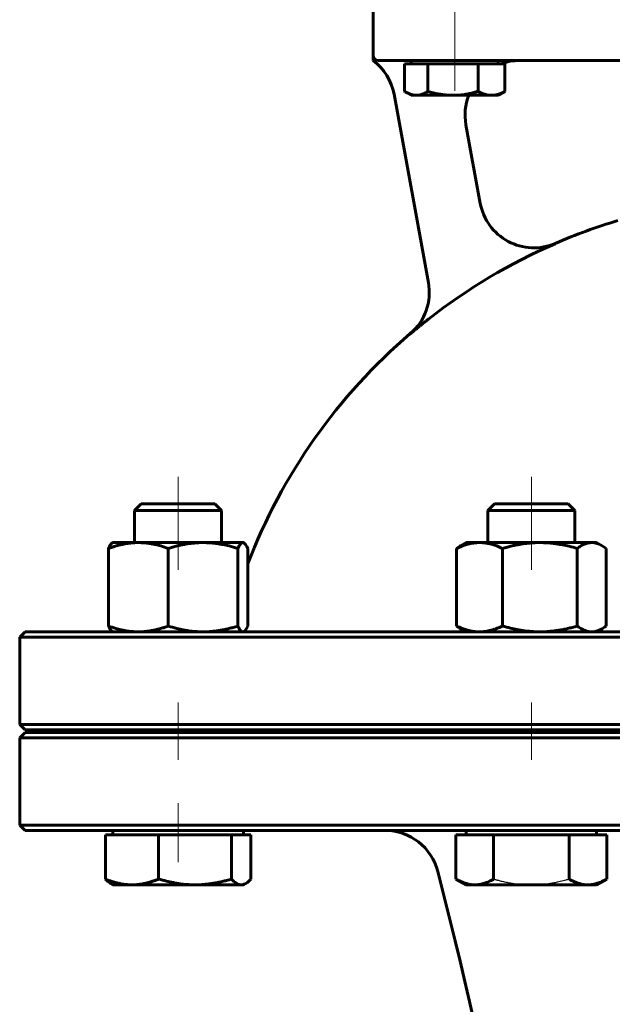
# Model space of a CAD drawing. Header units: millimetres. Extents: x 0 to 594, y 0 to 420.
# Tile 6 of 21: x 123 to 166, y 229 to 301. Entities that reach past the tile are written whole.
import ezdxf

# ---------------------------------------------------------------- set-up
doc = ezdxf.new("R2010")
doc.units = ezdxf.units.MM
for name, pattern in [('K5LT-1', [0]), ('K5LT_AXLED', [19.5, 15, -1.5, 1.5, -1.5]), ('K5LT_BASIC', [0])]:
    doc.linetypes.add(name, pattern=pattern)
doc.layers.add('Системный слой (1)', color=251, linetype='Continuous', true_color=0x6c6c6c)

# ---------------------------------------------------------------- blocks, each defined once
blk = doc.blocks.new('U0')
at = {"layer": 'Системный слой (1)', "color": 143, "linetype": 'K5LT_BASIC', "lineweight": 60, "true_color": 0x33acca}
blk.add_line((178.805, 256.162), (123.205, 256.162), dxfattribs=at)
blk = doc.blocks.new('U9')
at = {"layer": 'Системный слой (1)', "color": 143, "linetype": 'K5LT_BASIC', "lineweight": 60, "true_color": 0x33acca}
blk.add_line((178.805, 248.762), (123.205, 248.762), dxfattribs=at)
blk = doc.blocks.new('U16')
at = {"layer": 'Системный слой (1)', "color": 143, "linetype": 'K5LT_BASIC', "lineweight": 60, "true_color": 0x33acca}
blk.add_line((123.205, 241.562), (178.805, 241.562), dxfattribs=at)
blk = doc.blocks.new('U19')
at = {"layer": 'Системный слой (1)', "color": 143, "linetype": 'K5LT_BASIC', "lineweight": 60, "true_color": 0x33acca}
blk.add_line((123.205, 248.962), (178.805, 248.962), dxfattribs=at)
blk = doc.blocks.new('U24')
at = {"layer": 'Системный слой (1)', "color": 143, "linetype": 'K5LT_BASIC', "lineweight": 60, "true_color": 0x33acca}
for start, end in [(106.60143, 113.29474), (66.70526, 73.39857), (130.49686, 159.04859), (20.93284, 49.50314)]:
    blk.add_arc((178.805, 246.143), 42, start, end, dxfattribs=at)
blk = doc.blocks.new('U25')
at = {"layer": 'Системный слой (1)', "color": 143, "linetype": 'K5LT_BASIC', "lineweight": 60, "true_color": 0x33acca}
for start, end in [(90, 109.95012), (158.90042, 190.3559)]:
    blk.add_arc((159.56, 294.162), 4, start, end, dxfattribs=at)
blk = doc.blocks.new('U27')
at = {"layer": 'Системный слой (1)', "color": 143, "linetype": 'K5LT_BASIC', "lineweight": 60, "true_color": 0x33acca}
for p, q in [((151.113, 295.888), (151.14, 295.871)), ((151.14, 295.871), (151.167, 295.855)), ((151.167, 295.855), (151.194, 295.839)), ((151.194, 295.839), (151.464, 295.706)), ((151.464, 295.706), (151.719, 295.628)), ((151.719, 295.628), (151.969, 295.602))]:
    blk.add_line(p, q, dxfattribs=at)
blk = doc.blocks.new('U34')
at = {"layer": 'Системный слой (1)', "color": 143, "linetype": 'K5LT_BASIC', "lineweight": 60, "true_color": 0x33acca}
for p, q in [((139.245, 262.719), (139.217, 262.722)), ((139.273, 262.711), (139.245, 262.719)), ((139.301, 262.698), (139.273, 262.711)), ((139.323, 262.684), (139.301, 262.698)), ((139.413, 262.592), (139.323, 262.684)), ((139.507, 262.445), (139.413, 262.592)), ((139.582, 262.293), (139.507, 262.445))]:
    blk.add_line(p, q, dxfattribs=at)
blk = doc.blocks.new('U36')
at = {"layer": 'Системный слой (1)', "color": 143, "linetype": 'K5LT_BASIC', "lineweight": 60, "true_color": 0x33acca}
for p, q in [((139.301, 256.187), (139.39, 256.265)), ((139.39, 256.265), (139.483, 256.398)), ((139.483, 256.398), (139.582, 256.591)), ((139.217, 256.162), (139.245, 256.165)), ((139.245, 256.165), (139.273, 256.173)), ((139.273, 256.173), (139.301, 256.187))]:
    blk.add_line(p, q, dxfattribs=at)
blk = doc.blocks.new('U38')
at = {"layer": 'Системный слой (1)', "color": 143, "linetype": 'K5LT_BASIC', "lineweight": 60, "true_color": 0x33acca}
for p, q in [((139.095, 237.562), (139.206, 237.573)), ((139.206, 237.573), (139.317, 237.606)), ((139.317, 237.606), (139.428, 237.66)), ((139.428, 237.66), (139.551, 237.743)), ((139.551, 237.743), (139.679, 237.853)), ((139.679, 237.853), (139.812, 237.991))]:
    blk.add_line(p, q, dxfattribs=at)
blk = doc.blocks.new('U40')
at = {"layer": 'Системный слой (1)', "color": 143, "linetype": 'K5LT_BASIC', "lineweight": 60, "true_color": 0x33acca}
for p, q in [((164.928, 262.721), (164.869, 262.722)), ((165.178, 262.683), (164.928, 262.721)), ((165.433, 262.595), (165.178, 262.683)), ((165.634, 262.492), (165.433, 262.595)), ((165.731, 262.434), (165.634, 262.492)), ((165.83, 262.367), (165.731, 262.434)), ((165.932, 262.293), (165.83, 262.367))]:
    blk.add_line(p, q, dxfattribs=at)
blk = doc.blocks.new('U46')
at = {"layer": 'Системный слой (1)', "color": 143, "linetype": 'K5LT_BASIC', "lineweight": 60, "true_color": 0x33acca}
for p, q in [((165.118, 256.187), (165.373, 256.264)), ((165.373, 256.264), (165.634, 256.392)), ((165.634, 256.392), (165.734, 256.453)), ((165.734, 256.453), (165.833, 256.519)), ((165.833, 256.519), (165.932, 256.591)), ((164.869, 256.162), (165.118, 256.187))]:
    blk.add_line(p, q, dxfattribs=at)

msp = doc.modelspace()

# ---------------------------------------------------------------- linework, layer by layer
at = {"layer": 'Системный слой (1)', "color": 30, "linetype": 'K5LT_AXLED', "lineweight": 18, "true_color": 0xff8000}
for p, q in [((154.805, 304.3622), (154.805, 300.1622)), ((154.805, 300.1622), (154.805, 295.9221)), ((134.4588, 260.7222), (134.4588, 267.5622)), ((160.4362, 267.5622), (160.4362, 260.7222)), ((134.4588, 246.7622), (134.4588, 250.9622)), ((160.4362, 250.9622), (160.4362, 246.7622)), ((134.4588, 239.2421), (134.4588, 243.5622))]:
    msp.add_line(p, q, dxfattribs=at)
at = {"layer": 'Системный слой (1)', "color": 143, "linetype": 'K5LT_BASIC', "lineweight": 60, "true_color": 0x33acca}
for p, q in [((148.805, 302.1622), (148.805, 298.5622)), ((148.805, 298.5622), (148.805, 298.1622)), ((149.205, 298.1622), (152.805, 298.1622)), ((151.1132, 297.9221), (151.9692, 297.9221)), ((151.1132, 297.9221), (151.1132, 295.8879)), ((151.605, 297.9221), (151.605, 298.1622)), ((151.9692, 297.9221), (152.8252, 297.9221)), ((152.805, 298.1622), (164.4232, 298.1622)), ((152.8252, 297.9221), (152.8252, 295.8879)), ((152.8252, 297.9221), (154.6711, 297.9221)), ((154.6711, 297.9221), (156.517, 297.9221)), ((156.517, 297.9221), (156.517, 295.8879)), ((156.517, 297.9221), (157.5069, 297.9221)), ((157.5069, 297.9221), (158.4968, 297.9221)), ((158.005, 297.9221), (158.005, 298.1622)), ((158.4968, 297.9221), (158.4968, 295.8879)), ((164.4232, 298.1622), (168.805, 298.1622)), ((150.338, 295.6826), (152.8694, 281.8301)), ((151.605, 295.6021), (151.1937, 295.8396)), ((151.9692, 295.6021), (151.605, 295.6021)), ((154.6711, 295.6021), (151.9692, 295.6021)), ((157.5069, 295.6021), (154.6711, 295.6021)), ((158.005, 295.6021), (157.5069, 295.6021)), ((158.005, 295.6021), (158.4163, 295.8396)), ((156.6829, 287.6528), (155.6248, 293.4431)), ((131.7495, 265.5622), (131.2588, 265.0714)), ((131.2588, 265.0714), (136.7215, 265.0714)), ((131.2588, 262.7222), (131.2588, 265.0714)), ((137.168, 265.5622), (131.7495, 265.5622)), ((136.7215, 265.0714), (137.6588, 265.0714)), ((137.168, 265.5622), (137.6588, 265.0714)), ((137.6588, 262.7222), (137.6588, 265.0714)), ((157.727, 265.5622), (157.2362, 265.0714)), ((157.2362, 265.0714), (163.6362, 265.0714)), ((157.2362, 262.7222), (157.2362, 265.0714)), ((163.1454, 265.5622), (157.727, 265.5622)), ((163.1454, 265.5622), (163.6362, 265.0714)), ((163.6362, 262.7222), (163.6362, 265.0714)), ((129.3357, 262.2934), (129.3357, 256.5909)), ((129.6588, 262.7222), (129.6166, 262.6978)), ((129.6588, 262.7222), (131.5324, 262.7222)), ((131.5324, 262.7222), (136.2906, 262.7222)), ((133.729, 262.2934), (133.729, 256.5909)), ((136.2906, 262.7222), (139.217, 262.7222)), ((138.8521, 262.2934), (138.8521, 256.5909)), ((139.217, 262.7222), (139.2588, 262.7222)), ((139.2588, 262.7222), (139.3009, 262.6978)), ((139.5819, 262.2934), (139.5819, 256.5909)), ((154.9402, 262.2934), (154.9402, 256.5909)), ((155.6362, 262.7222), (155.2382, 262.4924)), ((155.6362, 262.7222), (156.6248, 262.7222)), ((156.6248, 262.7222), (161.0573, 262.7222)), ((158.3093, 262.2934), (158.3093, 256.5909)), ((161.0573, 262.7222), (164.8687, 262.7222)), ((163.8053, 262.2934), (163.8053, 256.5909)), ((164.8687, 262.7222), (165.2362, 262.7222)), ((165.2362, 262.7222), (165.6342, 262.4924)), ((165.9322, 262.2934), (165.9322, 256.5909)), ((155.6362, 256.1622), (155.2382, 256.3919)), ((165.2362, 256.1622), (165.6342, 256.3919)), ((123.205, 256.1622), (122.805, 255.7622)), ((122.805, 249.3622), (122.805, 255.7622)), ((122.805, 255.7622), (178.805, 255.7622)), ((129.6588, 256.1622), (129.6166, 256.1865)), ((129.6588, 256.1622), (129.6181, 256.1857)), ((139.2588, 256.1622), (139.3009, 256.1865)), ((178.805, 249.3622), (122.805, 249.3622)), ((123.205, 248.9622), (122.805, 249.3622)), ((123.205, 248.7622), (122.805, 248.3622)), ((122.805, 248.3622), (178.805, 248.3622)), ((122.805, 241.9622), (122.805, 248.3622)), ((131.2588, 248.7622), (131.2588, 248.9622)), ((137.6588, 248.7622), (137.6588, 248.9622)), ((138.805, 248.7622), (138.805, 248.9622)), ((157.2362, 248.7622), (157.2362, 248.9622)), ((163.6362, 248.7622), (163.6362, 248.9622)), ((178.805, 241.9622), (122.805, 241.9622)), ((123.205, 241.5622), (122.805, 241.9622)), ((129.1051, 241.2421), (129.1051, 237.9908)), ((129.1051, 241.2421), (131.0647, 241.2421)), ((129.6588, 241.2421), (129.6588, 241.5622)), ((131.0647, 241.2421), (133.0243, 241.2421)), ((133.0243, 241.2421), (135.7011, 241.2421)), ((133.0243, 241.2421), (133.0243, 237.9908)), ((135.7011, 241.2421), (138.378, 241.2421)), ((138.378, 241.2421), (138.378, 237.9908)), ((138.378, 241.2421), (139.0952, 241.2421)), ((139.0952, 241.2421), (139.8125, 241.2421)), ((139.2588, 241.2421), (139.2588, 241.5622)), ((139.8125, 241.2421), (139.8125, 237.9908)), ((154.8936, 241.2421), (156.2793, 241.2421)), ((154.8936, 241.2421), (154.8936, 237.9908)), ((155.6362, 241.2421), (155.6362, 241.5622)), ((156.2793, 241.2421), (157.6649, 241.2421)), ((157.6649, 241.2421), (157.6649, 237.9908)), ((157.6649, 241.2421), (160.4362, 241.2421)), ((160.4362, 241.2421), (163.2075, 241.2421)), ((163.2075, 241.2421), (164.5931, 241.2421)), ((163.2075, 241.2421), (163.2075, 237.9908)), ((164.5931, 241.2421), (165.9788, 241.2421)), ((165.2362, 241.2421), (165.2362, 241.5622)), ((165.9788, 241.2421), (165.9788, 237.9908)), ((154.8335, 233.4482), (153.5625, 238.5323)), ((129.6588, 237.5621), (129.4895, 237.6599)), ((131.0647, 237.5621), (129.6588, 237.5621)), ((135.7011, 237.5621), (131.0647, 237.5621)), ((139.0952, 237.5621), (135.7011, 237.5621)), ((139.2588, 237.5621), (139.0952, 237.5621)), ((139.2588, 237.5621), (139.4281, 237.6599)), ((155.6362, 237.5621), (154.8936, 237.9908)), ((156.2793, 237.5621), (155.6362, 237.5621)), ((160.4362, 237.5621), (156.2793, 237.5621)), ((164.5931, 237.5621), (160.4362, 237.5621)), ((165.2362, 237.5621), (164.5931, 237.5621)), ((165.2362, 237.5621), (165.9788, 237.9908))]:
    msp.add_line(p, q, dxfattribs=at)
for centre, radius, start, end in [((149.205, 298.5622), 0.4, 180, 270), ((146.4032, 294.9635), 4, 10.355904, 53.097575), ((160.6138, 288.3933), 4, 190.355904, 293.29474), ((178.805, 246.1431), 41.9767, 113.302059, 128.148321), ((148.9323, 281.1234), 4, 310.496857, 10.355904), ((149.6819, 237.5622), 4, 14.036243, 90), ((-39.195, 184.941), 200, 0, 14.036243)]:
    msp.add_arc(centre, radius, start, end, dxfattribs=at)
for points, knots in [([(151.9692, 295.6021), (152.0082, 295.6021), (152.0845, 295.6058), (152.1977, 295.6223), (152.3059, 295.6477), (152.4268, 295.6861), (152.5629, 295.7421), (152.7013, 295.8133), (152.7893, 295.8656), (152.8252, 295.8879)], [0, 0, 0, 0, 1.4810033, 2.8626717, 4.1512844, 5.363168, 7.1127658, 8.8326823, 10, 10, 10, 10]), ([(152.8252, 295.8879), (152.9622, 295.8484), (153.2203, 295.7802), (153.5759, 295.7046), (153.8926, 295.6536), (154.195, 295.62), (154.4495, 295.6047), (154.6124, 295.6021), (154.6711, 295.6021)], [0, 0, 0, 0, 1.8056861, 3.5183883, 5.1040191, 6.5175992, 8.1093693, 9, 9, 9, 9]), ([(154.6711, 295.6021), (154.7552, 295.6021), (154.9196, 295.6058), (155.1639, 295.6223), (155.3973, 295.6477), (155.6578, 295.6861), (155.9513, 295.7421), (156.2498, 295.8133), (156.4396, 295.8656), (156.517, 295.8879)], [0, 0, 0, 0, 1.4810033, 2.8626717, 4.1512844, 5.363168, 7.1127658, 8.8326823, 10, 10, 10, 10]), ([(156.517, 295.8879), (156.5905, 295.8484), (156.7289, 295.7802), (156.9196, 295.7046), (157.0894, 295.6536), (157.2516, 295.62), (157.3881, 295.6047), (157.4754, 295.6021), (157.5069, 295.6021)], [0, 0, 0, 0, 1.8056861, 3.5183883, 5.1040191, 6.5175992, 8.1093693, 9, 9, 9, 9]), ([(157.5069, 295.6021), (157.552, 295.6021), (157.6402, 295.6058), (157.7712, 295.6223), (157.8963, 295.6477), (158.036, 295.6861), (158.1935, 295.7421), (158.3535, 295.8133), (158.4553, 295.8656), (158.4968, 295.8879)], [0, 0, 0, 0, 1.4810033, 2.8626717, 4.1512844, 5.363168, 7.1127658, 8.8326823, 10, 10, 10, 10]), ([(152.876, 279.1542), (152.8396, 279.125), (152.7742, 279.0735), (152.6871, 279.0053), (152.6022, 278.9384), (152.5142, 278.8686), (152.4366, 278.8068), (152.3695, 278.7532), (152.2814, 278.6828), (152.1926, 278.6115), (152.1142, 278.5481), (152.0481, 278.4944), (151.9829, 278.4412), (151.8843, 278.3604), (151.772, 278.2678), (151.6433, 278.1608), (151.5617, 278.0924), (151.5325, 278.0679)], [0, 0, 0, 0, 1.4218672, 2.5419771, 3.3834823, 4.7214943, 5.9573682, 6.4193387, 7.3745543, 9.4753249, 10.0228218, 10.5723989, 12.1780514, 12.6857441, 14.605672, 16.7832651, 18, 18, 18, 18]), ([(131.5324, 262.7222), (131.4366, 262.7222), (131.2487, 262.7171), (130.9685, 262.6942), (130.6976, 262.6584), (130.4324, 262.6106), (130.1682, 262.5513), (129.8998, 262.4797), (129.6228, 262.3945), (129.4329, 262.3288), (129.3357, 262.2934)], [0, 0, 0, 0, 1.5561945, 3.0194364, 4.4038421, 5.7276839, 7.0281179, 8.3245101, 9.6434552, 11, 11, 11, 11]), ([(129.3357, 262.2934), (129.3612, 262.3494), (129.4089, 262.4455), (129.4738, 262.5527), (129.5334, 262.6302), (129.5799, 262.6741), (129.6078, 262.6927), (129.6166, 262.6978)], [0, 0, 0, 0, 1.9873205, 3.838925, 5.4823064, 7.2028482, 8, 8, 8, 8]), ([(133.729, 262.2934), (133.5392, 262.3626), (133.2208, 262.4669), (132.8242, 262.5698), (132.4823, 262.6401), (132.168, 262.6872), (131.8421, 262.716), (131.6368, 262.7222), (131.5324, 262.7222)], [0, 0, 0, 0, 2.0992976, 3.6661943, 4.8141621, 6.3662407, 7.6678686, 9, 9, 9, 9]), ([(136.2906, 262.7222), (136.1789, 262.7222), (135.9598, 262.7171), (135.633, 262.6942), (135.3172, 262.6584), (135.0079, 262.6106), (134.6999, 262.5513), (134.3869, 262.4797), (134.0638, 262.3945), (133.8423, 262.3288), (133.729, 262.2934)], [0, 0, 0, 0, 1.5561945, 3.0194364, 4.4038421, 5.7276839, 7.0281179, 8.3245101, 9.6434552, 11, 11, 11, 11]), ([(138.8521, 262.2934), (138.6307, 262.3626), (138.2594, 262.4669), (137.797, 262.5698), (137.3983, 262.6401), (137.0317, 262.6872), (136.6518, 262.716), (136.4124, 262.7222), (136.2906, 262.7222)], [0, 0, 0, 0, 2.0992976, 3.6661943, 4.8141621, 6.3662407, 7.6678686, 9, 9, 9, 9]), ([(139.217, 262.7222), (139.2011, 262.7222), (139.1699, 262.7171), (139.1233, 262.6942), (139.0783, 262.6584), (139.0343, 262.6106), (138.9904, 262.5513), (138.9458, 262.4797), (138.8998, 262.3945), (138.8683, 262.3288), (138.8521, 262.2934)], [0, 0, 0, 0, 1.5561945, 3.0194364, 4.4038421, 5.7276839, 7.0281179, 8.3245101, 9.6434552, 11, 11, 11, 11]), ([(156.6248, 262.7222), (156.5513, 262.7222), (156.4072, 262.7171), (156.1923, 262.6942), (155.9846, 262.6584), (155.7812, 262.6106), (155.5787, 262.5513), (155.3728, 262.4797), (155.1604, 262.3945), (155.0147, 262.3288), (154.9402, 262.2934)], [0, 0, 0, 0, 1.5561945, 3.0194364, 4.4038421, 5.7276839, 7.0281179, 8.3245101, 9.6434552, 11, 11, 11, 11]), ([(158.3093, 262.2934), (158.1637, 262.3626), (157.9195, 262.4669), (157.6154, 262.5698), (157.3532, 262.6401), (157.1122, 262.6872), (156.8623, 262.716), (156.7048, 262.7222), (156.6248, 262.7222)], [0, 0, 0, 0, 2.0992976, 3.6661943, 4.8141621, 6.3662407, 7.6678686, 9, 9, 9, 9]), ([(161.0573, 262.7222), (160.9375, 262.7222), (160.7024, 262.7171), (160.3519, 262.6942), (160.013, 262.6584), (159.6812, 262.6106), (159.3508, 262.5513), (159.015, 262.4797), (158.6684, 262.3945), (158.4308, 262.3288), (158.3093, 262.2934)], [0, 0, 0, 0, 1.5561945, 3.0194364, 4.4038421, 5.7276839, 7.0281179, 8.3245101, 9.6434552, 11, 11, 11, 11]), ([(163.8053, 262.2934), (163.6042, 262.352), (163.2334, 262.4508), (162.7941, 262.5459), (162.4463, 262.6079), (162.1184, 262.6567), (161.7494, 262.6963), (161.3813, 262.7181), (161.1555, 262.7222), (161.0573, 262.7222)], [0, 0, 0, 0, 1.9742513, 3.7680806, 4.7008541, 5.7979446, 7.4303614, 8.8873454, 10, 10, 10, 10]), ([(164.8687, 262.7222), (164.8224, 262.7222), (164.7314, 262.7171), (164.5957, 262.6942), (164.4646, 262.6584), (164.3362, 262.6106), (164.2083, 262.5513), (164.0784, 262.4797), (163.9442, 262.3945), (163.8523, 262.3288), (163.8053, 262.2934)], [0, 0, 0, 0, 1.5561945, 3.0194364, 4.4038421, 5.7276839, 7.0281179, 8.3245101, 9.6434552, 11, 11, 11, 11]), ([(129.6166, 256.1865), (129.5945, 256.1993), (129.5548, 256.231), (129.4945, 256.3026), (129.4335, 256.3956), (129.3796, 256.497), (129.3457, 256.5689), (129.3357, 256.5909)], [0, 0, 0, 0, 1.995787, 3.5719003, 5.3286887, 7.2193529, 8, 8, 8, 8]), ([(129.3357, 256.5909), (129.5256, 256.5217), (129.844, 256.4175), (130.2405, 256.3146), (130.5824, 256.2442), (130.8968, 256.1971), (131.2226, 256.1683), (131.4279, 256.1622), (131.5324, 256.1622)], [0, 0, 0, 0, 2.0992976, 3.6661943, 4.8141621, 6.3662407, 7.6678686, 9, 9, 9, 9]), ([(131.5324, 256.1622), (131.6281, 256.1622), (131.816, 256.1673), (132.0962, 256.1901), (132.3671, 256.226), (132.6324, 256.2737), (132.8965, 256.333), (133.1649, 256.4047), (133.4419, 256.4898), (133.6319, 256.5555), (133.729, 256.5909)], [0, 0, 0, 0, 1.5561945, 3.0194364, 4.4038421, 5.7276839, 7.0281179, 8.3245101, 9.6434552, 11, 11, 11, 11]), ([(133.729, 256.5909), (133.9504, 256.5217), (134.3217, 256.4175), (134.7842, 256.3146), (135.1828, 256.2442), (135.5494, 256.1971), (135.9294, 256.1683), (136.1688, 256.1622), (136.2906, 256.1622)], [0, 0, 0, 0, 2.0992976, 3.6661943, 4.8141621, 6.3662407, 7.6678686, 9, 9, 9, 9]), ([(136.2906, 256.1622), (136.4022, 256.1622), (136.6214, 256.1673), (136.9481, 256.1901), (137.264, 256.226), (137.5733, 256.2737), (137.8813, 256.333), (138.1943, 256.4047), (138.5173, 256.4898), (138.7388, 256.5555), (138.8521, 256.5909)], [0, 0, 0, 0, 1.5561945, 3.0194364, 4.4038421, 5.7276839, 7.0281179, 8.3245101, 9.6434552, 11, 11, 11, 11]), ([(138.8521, 256.5909), (138.8837, 256.5217), (138.9366, 256.4175), (139.0024, 256.3146), (139.0592, 256.2442), (139.1114, 256.1971), (139.1656, 256.1683), (139.1997, 256.1622), (139.217, 256.1622)], [0, 0, 0, 0, 2.0992976, 3.6661943, 4.8141621, 6.3662407, 7.6678686, 9, 9, 9, 9]), ([(154.9402, 256.5909), (155.0858, 256.5217), (155.33, 256.4175), (155.6341, 256.3146), (155.8963, 256.2442), (156.1373, 256.1971), (156.3872, 256.1683), (156.5447, 256.1622), (156.6248, 256.1622)], [0, 0, 0, 0, 2.0992976, 3.6661943, 4.8141621, 6.3662407, 7.6678686, 9, 9, 9, 9]), ([(155.2382, 256.3919), (155.1654, 256.434), (155.0659, 256.4985), (154.9671, 256.5706), (154.9402, 256.5909)], [0, 0, 0, 0, 3.6351707, 5, 5, 5, 5]), ([(156.6248, 256.1622), (156.6982, 256.1622), (156.8423, 256.1673), (157.0572, 256.1901), (157.2649, 256.226), (157.4683, 256.2737), (157.6708, 256.333), (157.8767, 256.4047), (158.0891, 256.4898), (158.2348, 256.5555), (158.3093, 256.5909)], [0, 0, 0, 0, 1.5561945, 3.0194364, 4.4038421, 5.7276839, 7.0281179, 8.3245101, 9.6434552, 11, 11, 11, 11]), ([(158.3093, 256.5909), (158.5103, 256.5324), (158.8811, 256.4336), (159.3204, 256.3384), (159.6682, 256.2764), (159.9961, 256.2277), (160.3651, 256.188), (160.7332, 256.1662), (160.9591, 256.1622), (161.0573, 256.1622)], [0, 0, 0, 0, 1.9742513, 3.7680806, 4.7008541, 5.7979446, 7.4303614, 8.8873454, 10, 10, 10, 10]), ([(161.0573, 256.1622), (161.177, 256.1622), (161.4121, 256.1673), (161.7627, 256.1901), (162.1015, 256.226), (162.4334, 256.2737), (162.7637, 256.333), (163.0995, 256.4047), (163.4461, 256.4898), (163.6837, 256.5555), (163.8053, 256.5909)], [0, 0, 0, 0, 1.5561945, 3.0194364, 4.4038421, 5.7276839, 7.0281179, 8.3245101, 9.6434552, 11, 11, 11, 11]), ([(163.8053, 256.5909), (163.8972, 256.5217), (164.0513, 256.4175), (164.2433, 256.3146), (164.4088, 256.2442), (164.561, 256.1971), (164.7188, 256.1683), (164.8182, 256.1622), (164.8687, 256.1622)], [0, 0, 0, 0, 2.0992976, 3.6661943, 4.8141621, 6.3662407, 7.6678686, 9, 9, 9, 9]), ([(129.4895, 237.6599), (129.447, 237.6844), (129.3654, 237.7397), (129.2372, 237.8506), (129.1508, 237.9398), (129.1051, 237.9908)], [0, 0, 0, 0, 2.1204198, 3.9842351, 6, 6, 6, 6]), ([(129.1051, 237.9908), (129.2745, 237.9217), (129.5585, 237.8174), (129.9123, 237.7145), (130.2172, 237.6442), (130.4977, 237.5971), (130.7884, 237.5683), (130.9715, 237.5621), (131.0647, 237.5621)], [0, 0, 0, 0, 2.0992976, 3.6661943, 4.8141621, 6.3662407, 7.6678686, 9, 9, 9, 9]), ([(131.0647, 237.5621), (131.1501, 237.5621), (131.3177, 237.5672), (131.5677, 237.5901), (131.8093, 237.6259), (132.046, 237.6737), (132.2816, 237.733), (132.521, 237.8046), (132.7682, 237.8898), (132.9376, 237.9555), (133.0243, 237.9908)], [0, 0, 0, 0, 1.5561945, 3.0194364, 4.4038421, 5.7276839, 7.0281179, 8.3245101, 9.6434552, 11, 11, 11, 11]), ([(133.0243, 237.9908), (133.2201, 237.9323), (133.5813, 237.8335), (134.0092, 237.7384), (134.348, 237.6764), (134.6674, 237.6276), (135.0269, 237.588), (135.3855, 237.5662), (135.6055, 237.5621), (135.7011, 237.5621)], [0, 0, 0, 0, 1.9742513, 3.7680806, 4.7008541, 5.7979446, 7.4303614, 8.8873454, 10, 10, 10, 10]), ([(135.7011, 237.5621), (135.8178, 237.5621), (136.0468, 237.5672), (136.3882, 237.5901), (136.7183, 237.6259), (137.0416, 237.6737), (137.3634, 237.733), (137.6905, 237.8046), (138.0281, 237.8898), (138.2596, 237.9555), (138.378, 237.9908)], [0, 0, 0, 0, 1.5561945, 3.0194364, 4.4038421, 5.7276839, 7.0281179, 8.3245101, 9.6434552, 11, 11, 11, 11]), ([(138.378, 237.9908), (138.44, 237.9217), (138.5439, 237.8174), (138.6734, 237.7145), (138.785, 237.6442), (138.8877, 237.5971), (138.9941, 237.5683), (139.0611, 237.5621), (139.0952, 237.5621)], [0, 0, 0, 0, 2.0992976, 3.6661943, 4.8141621, 6.3662407, 7.6678686, 9, 9, 9, 9]), ([(154.8936, 237.9908), (155.0134, 237.9217), (155.2143, 237.8174), (155.4644, 237.7145), (155.68, 237.6442), (155.8784, 237.5971), (156.0839, 237.5683), (156.2134, 237.5621), (156.2793, 237.5621)], [0, 0, 0, 0, 2.0992976, 3.6661943, 4.8141621, 6.3662407, 7.6678686, 9, 9, 9, 9]), ([(156.2793, 237.5621), (156.3397, 237.5621), (156.4582, 237.5672), (156.635, 237.5901), (156.8058, 237.6259), (156.9732, 237.6737), (157.1398, 237.733), (157.3091, 237.8046), (157.4838, 237.8898), (157.6036, 237.9555), (157.6649, 237.9908)], [0, 0, 0, 0, 1.5561945, 3.0194364, 4.4038421, 5.7276839, 7.0281179, 8.3245101, 9.6434552, 11, 11, 11, 11]), ([(163.2075, 237.9908), (163.3272, 237.9217), (163.5281, 237.8174), (163.7782, 237.7145), (163.9939, 237.6442), (164.1922, 237.5971), (164.3977, 237.5683), (164.5272, 237.5621), (164.5931, 237.5621)], [0, 0, 0, 0, 2.0992976, 3.6661943, 4.8141621, 6.3662407, 7.6678686, 9, 9, 9, 9]), ([(164.5931, 237.5621), (164.6535, 237.5621), (164.772, 237.5672), (164.9488, 237.5901), (165.1197, 237.6259), (165.287, 237.6737), (165.4536, 237.733), (165.6229, 237.8046), (165.7977, 237.8898), (165.9175, 237.9555), (165.9788, 237.9908)], [0, 0, 0, 0, 1.5561945, 3.0194364, 4.4038421, 5.7276839, 7.0281179, 8.3245101, 9.6434552, 11, 11, 11, 11])]:
    msp.add_open_spline(points, degree=3, knots=knots, dxfattribs=at)
for points in [[(158.4968, 295.8879), (158.47, 295.8712), (158.4431, 295.8551), (158.4161, 295.8395)], [(154.9402, 262.2934), (155.0438, 262.3713), (155.1425, 262.4372), (155.2382, 262.4924)]]:
    msp.add_open_spline(points, degree=3, dxfattribs=at)
at = {"layer": 'Системный слой (1)', "color": 7, "linetype": 'K5LT-1'}
for points, knots in [([(156.6829, 287.6528), (156.6937, 287.5935), (156.718, 287.4754), (156.7628, 287.299), (156.8081, 287.1496), (156.8486, 287.0313), (156.8805, 286.9447), (156.914, 286.8599), (156.9492, 286.7763), (156.9862, 286.6938), (157.0246, 286.6131), (157.0644, 286.534), (157.1196, 286.4299), (157.1855, 286.3152), (157.2522, 286.2086), (157.3056, 286.1281), (157.3517, 286.0613), (157.4, 285.9945), (157.4684, 285.9038), (157.5418, 285.8128), (157.62, 285.7222), (157.6992, 285.6345), (157.8022, 285.5277), (157.9092, 285.4263), (157.9961, 285.3492), (158.0846, 285.274), (158.2033, 285.1798), (158.324, 285.0925), (158.4275, 285.023), (158.5078, 284.9717), (158.5907, 284.9216), (158.7142, 284.8509), (158.8457, 284.7828), (158.9806, 284.7201), (159.0778, 284.678), (159.1763, 284.6384), (159.2697, 284.6037), (159.3583, 284.5732), (159.4704, 284.5374), (159.584, 284.5051), (159.6969, 284.4771), (159.7832, 284.4577), (159.8684, 284.4404), (159.9611, 284.4238), (160.0736, 284.4064), (160.2062, 284.3901), (160.3767, 284.3757), (160.5695, 284.3681), (160.7697, 284.3711), (160.9468, 284.3822), (161.0943, 284.3973), (161.227, 284.4157), (161.3314, 284.4334), (161.4225, 284.4511), (161.5018, 284.4683), (161.582, 284.4873), (161.6639, 284.5085), (161.7473, 284.5321), (161.8351, 284.559), (161.9254, 284.589), (162.0176, 284.6221), (162.1091, 284.6576), (162.1698, 284.6828), (162.1999, 284.6958)], [1.4812985, 1.4812985, 1.4812985, 1.4812985, 1.5253425, 1.5693865, 1.6123829, 1.6338812, 1.6553794, 1.6761064, 1.6968334, 1.7175603, 1.7382873, 1.7590143, 1.7797413, 1.8211953, 1.8536375, 1.8733511, 1.8930647, 1.9127782, 1.9324918, 1.9737712, 1.9944109, 2.0150506, 2.0556328, 2.0962151, 2.1165062, 2.1367973, 2.1773796, 2.2240432, 2.2470825, 2.2701219, 2.2931613, 2.3162006, 2.3707841, 2.395036, 2.4192879, 2.4435398, 2.4677917, 2.4883773, 2.5089629, 2.5501341, 2.5722312, 2.5943282, 2.6156718, 2.6370154, 2.6627673, 2.6969869, 2.7312064, 2.7808592, 2.8305119, 2.8679047, 2.9052976, 2.9349003, 2.9645031, 2.9842146, 3.0039262, 3.0236377, 3.0433492, 3.0639862, 3.0846232, 3.1071728, 3.1297225, 3.1522721, 3.1748218, 3.1748218, 3.1748218, 3.1748218]), ([(157.6649, 237.9908), (157.6881, 237.9841), (157.7347, 237.9708), (157.8049, 237.9511), (157.875, 237.9319), (157.9673, 237.9071), (158.0809, 237.8775), (158.2846, 237.8269), (158.5512, 237.7664), (158.8732, 237.7036), (159.1337, 237.6614), (159.3373, 237.6334), (159.518, 237.6116), (159.7265, 237.5912), (160.0415, 237.5689), (160.2777, 237.5622), (160.4362, 237.5621)], [0, 0, 0, 0, 0.0161629, 0.03232579, 0.04848869, 0.06465158, 0.09697738, 0.12930317, 0.21136627, 0.29342937, 0.37297705, 0.41275089, 0.45252472, 0.51510646, 0.57768819, 0.70285166, 0.70285166, 0.70285166, 0.70285166]), ([(160.4362, 237.5621), (160.4697, 237.5621), (160.5361, 237.5625), (160.6347, 237.5643), (160.7329, 237.5672), (160.8641, 237.5727), (161.0284, 237.5824), (161.2521, 237.6008), (161.5035, 237.6283), (161.7843, 237.6679), (162.0696, 237.7168), (162.3973, 237.7825), (162.704, 237.8544), (162.9524, 237.9194), (163.0978, 237.9595), (163.1709, 237.9803), (163.2075, 237.9908)], [0.70285166, 0.70285166, 0.70285166, 0.70285166, 0.72895569, 0.75505972, 0.78116376, 0.80726779, 0.85947585, 0.91168391, 0.98477721, 1.05787051, 1.13096381, 1.20405711, 1.30488022, 1.35529177, 1.38049755, 1.40570333, 1.40570333, 1.40570333, 1.40570333])]:
    msp.add_open_spline(points, degree=3, knots=knots, dxfattribs=at)

# ---------------------------------------------------------------- block references
at = {"layer": 'Системный слой (1)'}
for name in ['U25', 'U27', 'U24', 'U34', 'U40', 'U36', 'U46', 'U0', 'U19', 'U9', 'U16', 'U38']:
    msp.add_blockref(name, (0, 0), dxfattribs=at)

doc.saveas('drawing.dxf')
